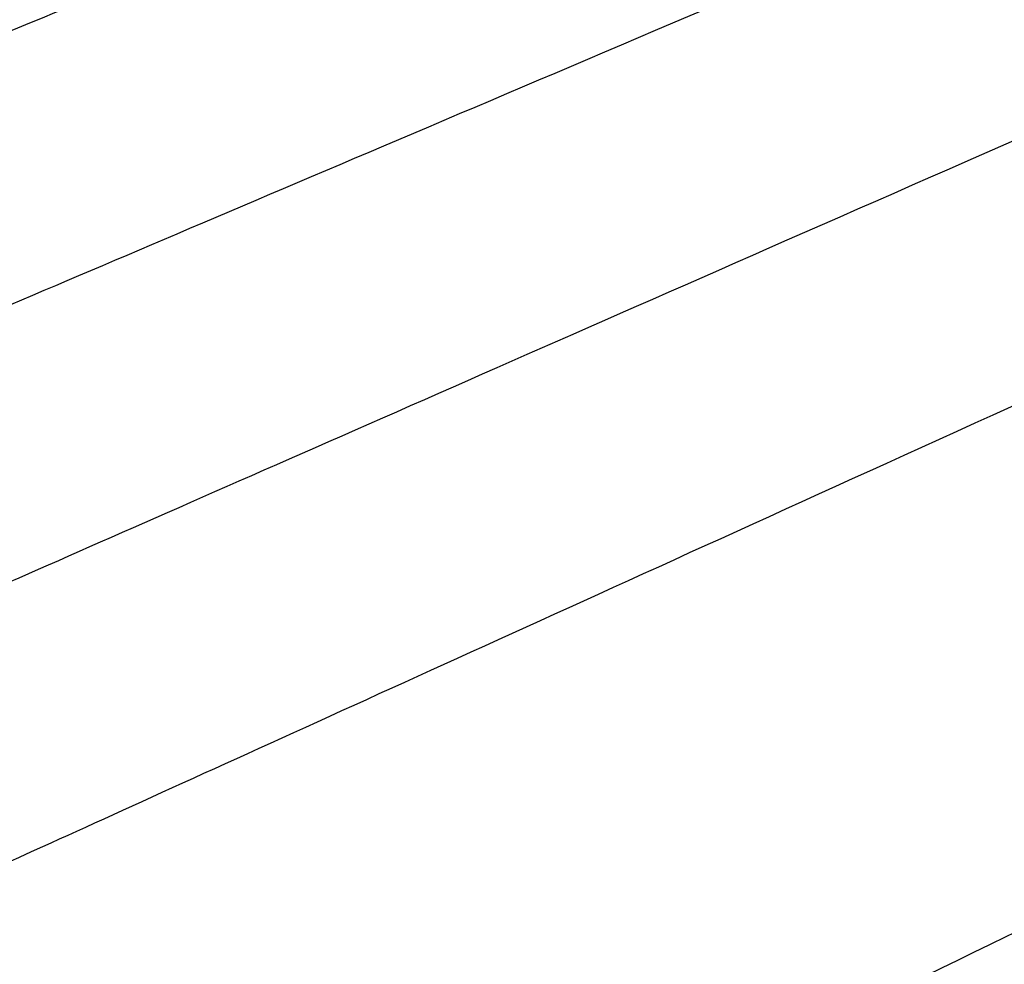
# Model space of a CAD drawing. Header units: millimetres. Extents: x -418 to 440, y -273 to 486.
# Tile 72 of 256: x -385.79 to -379.26, y -151.86 to -145.6. Entities that reach past the tile are written whole.
import ezdxf

# ---------------------------------------------------------------- set-up
doc = ezdxf.new("R2010")
doc.units = ezdxf.units.MM
doc.layers.add('mousse 2', color=7, linetype='Continuous', true_color=0x616161)

msp = doc.modelspace()

# ---------------------------------------------------------------- linework, layer by layer
at = {"layer": 'mousse 2'}
for points in [[(-207.4613, -47.5037, 420), (-333.0657, -116.6563, 420), (-388.1172, -146.6077, 384.4445)], [(-206.1565, -49.6548, 420), (-326.3823, -129.659, 420), (-379.6731, -163.5766, 384.3323)]]:
    msp.add_open_spline(points, degree=2, dxfattribs=at)
for points, weights in [([(-389.1501, -147.032, 149.5416), (-380.2855, -143.3906, 40), (-278.5731, -101.6081, 40)], [1, 0.737276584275, 1]), ([(-388.4898, -148.6123, 149.5417), (-379.6704, -144.8628, 40), (-278.4759, -101.8408, 40)], [1, 0.737276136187, 1]), ([(-387.8093, -150.1859, 149.5419), (-379.0366, -146.329, 40), (-278.3758, -102.0723, 40)], [1, 0.737275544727, 1]), ([(-387.1104, -151.7499, 149.5422), (-378.3857, -147.7861, 40), (-278.2729, -102.3025, 40)], [1, 0.737274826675, 1]), ([(-385.686, -154.7868, 149.5428), (-377.0592, -150.6156, 40), (-278.0632, -102.7496, 40)], [1, 0.737273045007, 1]), ([(-385.311, -155.5616, 149.543), (-376.7098, -151.3377, 40), (-278.0066, -102.8659, 40)], [1, 0.737272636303, 1]), ([(-384.9149, -156.3589, 149.5432), (-376.341, -152.0805, 40), (-277.9492, -102.9818, 40)], [1, 0.737272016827, 1]), ([(-384.5238, -157.1354, 149.5434), (-375.9768, -152.8041, 40), (-277.891, -103.0974, 40)], [1, 0.737271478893, 1]), ([(-384.131, -157.9047, 149.5436), (-375.6109, -153.521, 40), (-277.8322, -103.2126, 40)], [1, 0.737270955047, 1]), ([(-383.3272, -159.4436, 149.544), (-374.8622, -154.9551, 40), (-277.7125, -103.4417, 40)], [1, 0.737269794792, 1]), ([(-382.4992, -160.9821, 149.5444), (-374.0911, -156.3887, 40), (-277.59, -103.6694, 40)], [1, 0.737268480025, 1]), ([(-381.648, -162.5173, 149.545), (-373.2984, -157.8192, 40), (-277.4647, -103.8954, 40)], [1, 0.737267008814, 1]), ([(-380.7754, -164.0457, 149.5455), (-372.4859, -159.2434, 40), (-277.3365, -104.1199, 40)], [1, 0.737265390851, 1])]:
    msp.add_rational_spline(points, weights, degree=2, dxfattribs=at)

doc.saveas('drawing.dxf')
